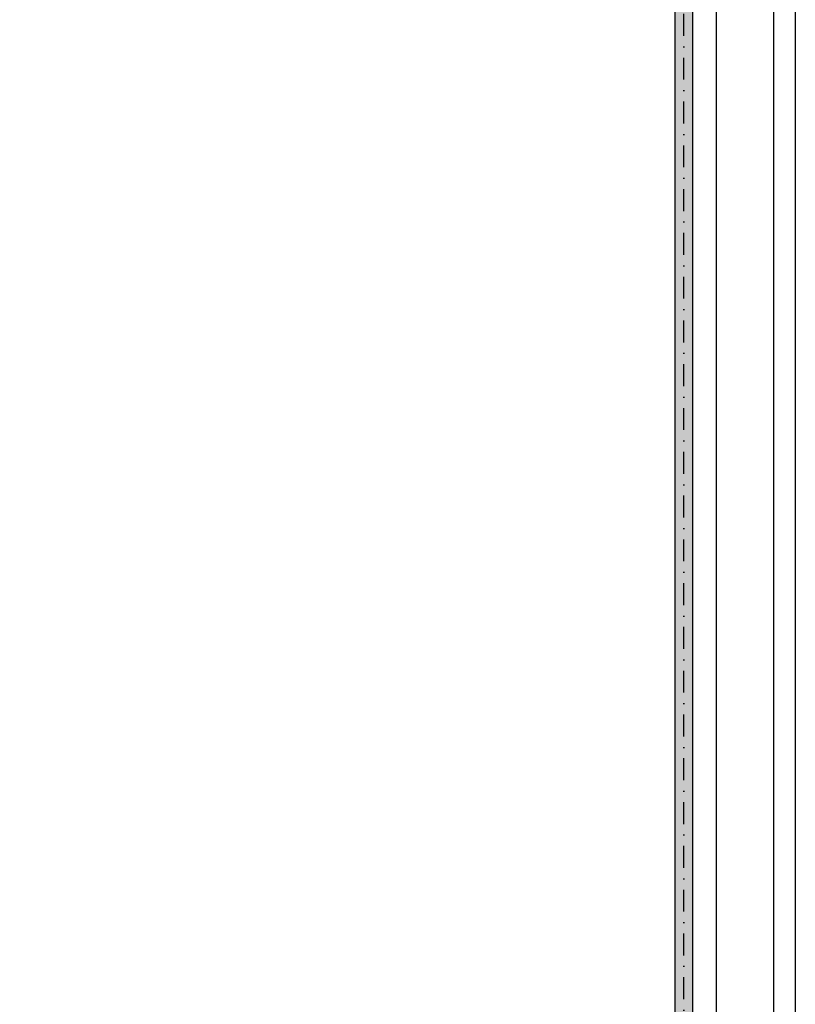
# Model space of a CAD drawing. Extents: x 293186 to 369035, y -341273 to -122059.
# Tile 60 of 64: x 342982 to 351846, y -153260 to -142014. Entities that reach past the tile are written whole.
import ezdxf

# ---------------------------------------------------------------- set-up
doc = ezdxf.new("R2010")
doc.units = 0
doc.header["$LTSCALE"] = 50
doc.linetypes.add('DASHDOT', pattern=[10, 5, -2.5, 0, -2.5])
doc.layers.add('ECHELLE_1_50', color=7, linetype='CONTINUOUS')

msp = doc.modelspace()

# ---------------------------------------------------------------- hatches: boundary and pattern name
at = {"layer": 'ECHELLE_1_50', "linetype": 'CONTINUOUS'}
h = msp.add_hatch(dxfattribs=at)
h.set_pattern_fill('DOTS1', color=212, scale=23.622048, style=0, pattern_type=2)
h.set_pattern_definition([(0, (0, 0), (150, 17.675), [0, -17.675])])
h.paths.add_polyline_path([(350671, -182676), (350471, -182676), (350471, -134324), (341391, -133545), (341391, -182676), (341191, -182676), (341191, -133327), (350671, -134140)])

# ---------------------------------------------------------------- linework, layer by layer
at = {"layer": 'ECHELLE_1_50', "color": 158, "linetype": 'DASHDOT'}
msp.add_line((350571, -183207), (350571, -132729), dxfattribs=at)
at = {"layer": 'ECHELLE_1_50', "color": 32}
msp.add_line((350941, -133942), (350941, -182676), dxfattribs=at)
at = {"layer": 'ECHELLE_1_50', "color": 32, "linetype": 'CONTINUOUS'}
for points in [[(351846, -122122), (351846, -203225), (309896, -203225), (309896, -122122), (351846, -122122)], [(351596, -122372), (351596, -202975), (310146, -202975), (310146, -122372), (351596, -122372)]]:
    msp.add_lwpolyline(points, dxfattribs=at)
at = {"layer": 'ECHELLE_1_50', "color": 7, "linetype": 'CONTINUOUS', "elevation": 2540}
msp.add_lwpolyline([(350671, -182676), (350471, -182676), (350471, -134324), (341391, -133545), (341391, -182676), (341191, -182676), (341191, -133327), (350671, -134140)], close=True, dxfattribs=at)

doc.saveas('drawing.dxf')
